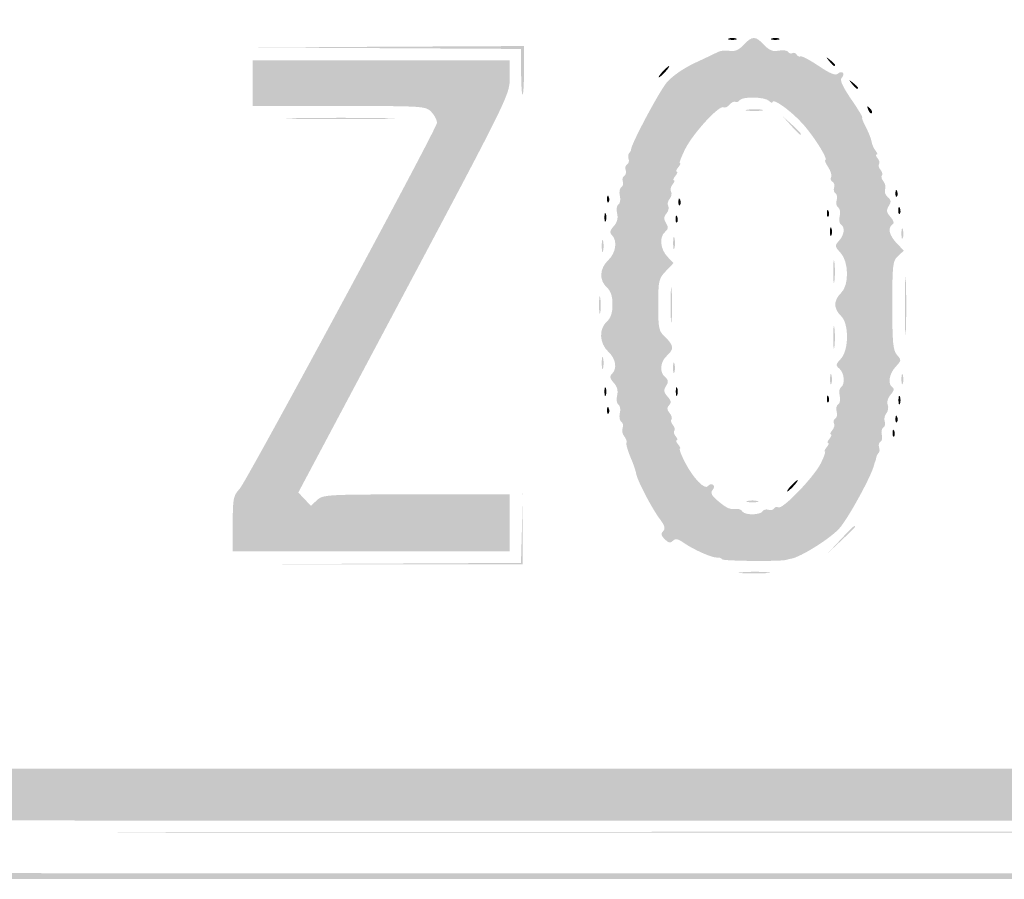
# Model space of a CAD drawing. Header units: inches. Extents: x -21 to 21, y -18 to 18.
# Tile 2 of 8: x -12.6 to 0.7, y -18 to -6.4. Entities that reach past the tile are written whole.
import ezdxf

# ---------------------------------------------------------------- set-up
doc = ezdxf.new("R2010")
doc.units = ezdxf.units.IN
doc.header["$MEASUREMENT"] = 0

msp = doc.modelspace()

# ---------------------------------------------------------------- hatches: boundary and pattern name
h = msp.add_hatch(color=7)
edge = h.paths.add_edge_path()
edge.add_spline(control_points=[(-19.305, -17.939), (-19.579, -17.861), (-19.729, -17.788), (-20.007, -17.593), (-20.322, -17.373), (-20.524, -17.142), (-20.723, -16.776), (-21.026, -16.219), (-21, -17.765), (-21, -0.002), (-21, 16.86), (-21.008, 16.06), (-20.833, 16.552), (-20.686, 16.966), (-20.197, 17.523), (-19.806, 17.724), (-19.731, 17.762), (-19.549, 17.834), (-19.401, 17.884)], knot_values=[0, 0, 0, 0, 1, 1, 1, 2, 2, 2, 3, 3, 3, 4, 4, 4, 5, 5, 5, 6, 6, 6, 6], degree=3, periodic=0)
edge.add_line((-19.401, 17.884), (-19.131, 17.975))
edge.add_line((-19.131, 17.975), (-0.173, 17.987))
edge.add_spline(control_points=[(-0.173, 17.987), (14.359, 17.996), (18.847, 17.988), (19.053, 17.953), (19.585, 17.862), (19.97, 17.669), (20.323, 17.317), (20.655, 16.985), (20.852, 16.6), (20.959, 16.076), (20.988, 15.932), (21, 11.164), (21, -0.001), (21, -14.523), (20.995, -15.9), (20.937, -16.186), (20.788, -16.925), (20.193, -17.618), (19.474, -17.89)], knot_values=[0, 0, 0, 0, 1, 1, 1, 2, 2, 2, 3, 3, 3, 4, 4, 4, 5, 5, 5, 6, 6, 6, 6], degree=3, periodic=0)
edge.add_line((19.474, -17.89), (19.247, -17.975))
edge.add_line((19.247, -17.975), (0.058, -17.981))
edge.add_spline(control_points=[(0.058, -17.981), (-15.33, -17.986), (-19.166, -17.978), (-19.305, -17.939)], knot_values=[0, 0, 0, 0, 1, 1, 1, 1], degree=3, periodic=0)
edge = h.paths.add_edge_path(flags=0)
edge.add_spline(control_points=[(19.474, -17.813), (20.174, -17.548), (20.713, -16.916), (20.86, -16.186), (20.918, -15.9), (20.923, -14.523), (20.923, -0.001), (20.923, 11.164), (20.911, 15.932), (20.882, 16.076), (20.778, 16.584), (20.601, 16.941), (20.296, 17.258), (20.107, 17.453), (19.781, 17.671), (19.557, 17.751), (19.064, 17.926), (20.071, 17.917), (-0.012, 17.917), (-20.336, 17.916), (-19.084, 17.928), (-19.622, 17.726), (-20.078, 17.554), (-20.587, 17.026), (-20.757, 16.55), (-20.931, 16.06), (-20.923, 16.855), (-20.923, -0.004), (-20.923, -14.18), (-20.917, -15.91), (-20.863, -16.175), (-20.7, -16.986), (-20.098, -17.638), (-19.305, -17.862), (-19.166, -17.901), (-15.33, -17.909), (0.058, -17.904)], knot_values=[0, 0, 0, 0, 1, 1, 1, 2, 2, 2, 3, 3, 3, 4, 4, 4, 5, 5, 5, 6, 6, 6, 7, 7, 7, 8, 8, 8, 9, 9, 9, 10, 10, 10, 11, 11, 11, 12, 12, 12, 12], degree=3, periodic=0)
edge.add_line((0.058, -17.904), (19.247, -17.898))
edge.add_line((19.247, -17.898), (19.474, -17.813))
h = msp.add_hatch(color=7)
edge = h.paths.add_edge_path()
edge.add_spline(control_points=[(-19.023, -17.174), (-19.033, -17.157), (-19.062, -17.149), (-19.086, -17.157), (-19.11, -17.165), (-19.172, -17.15), (-19.224, -17.123), (-19.276, -17.096), (-19.332, -17.082), (-19.349, -17.093), (-19.366, -17.103), (-19.489, -17.027), (-19.622, -16.924), (-19.798, -16.787), (-19.895, -16.674), (-19.982, -16.508), (-20.113, -16.254), (-20.163, -16.117), (-20.155, -16.027), (-20.152, -15.995), (-20.194, -15.927), (-20.248, -15.876)], knot_values=[0, 0, 0, 0, 1, 1, 1, 2, 2, 2, 3, 3, 3, 4, 4, 4, 5, 5, 5, 6, 6, 6, 7, 7, 7, 7], degree=3, periodic=0)
edge.add_line((-20.248, -15.876), (-20.345, -15.785))
edge.add_line((-20.345, -15.785), (-20.345, -0.019))
edge.add_line((-20.345, -0.019), (-20.345, 15.746))
edge.add_line((-20.345, 15.746), (-20.246, 15.839))
edge.add_spline(control_points=[(-20.246, 15.839), (-20.188, 15.894), (-20.155, 15.959), (-20.166, 16), (-20.176, 16.037), (-20.167, 16.078), (-20.148, 16.09), (-20.128, 16.102), (-20.116, 16.133), (-20.121, 16.157), (-20.126, 16.182), (-20.108, 16.242), (-20.082, 16.289), (-20.056, 16.337), (-20.043, 16.376), (-20.055, 16.376), (-20.066, 16.376), (-20.016, 16.461), (-19.944, 16.564), (-19.847, 16.701), (-19.823, 16.764), (-19.854, 16.795), (-19.878, 16.818), (-19.885, 16.849), (-19.87, 16.864), (-19.855, 16.879), (-19.824, 16.872), (-19.8, 16.849), (-19.769, 16.818), (-19.707, 16.842), (-19.57, 16.938), (-19.466, 17.011), (-19.382, 17.061), (-19.382, 17.049), (-19.382, 17.038), (-19.343, 17.05), (-19.295, 17.077), (-19.247, 17.103), (-19.197, 17.125), (-19.183, 17.126), (-19.168, 17.127), (-19.144, 17.14), (-19.129, 17.156), (-19.113, 17.171), (-19.064, 17.175), (-19.018, 17.163), (-18.962, 17.149), (-18.907, 17.174), (-18.844, 17.241)], knot_values=[0, 0, 0, 0, 1, 1, 1, 2, 2, 2, 3, 3, 3, 4, 4, 4, 5, 5, 5, 6, 6, 6, 7, 7, 7, 8, 8, 8, 9, 9, 9, 10, 10, 10, 11, 11, 11, 12, 12, 12, 13, 13, 13, 14, 14, 14, 15, 15, 15, 16, 16, 16, 16], degree=3, periodic=0)
edge.add_line((-18.844, 17.241), (-18.752, 17.339))
edge.add_line((-18.752, 17.339), (0.019, 17.339))
edge.add_line((0.019, 17.339), (18.79, 17.339))
edge.add_line((18.79, 17.339), (18.882, 17.242))
edge.add_spline(control_points=[(18.882, 17.242), (18.932, 17.188), (18.998, 17.154), (19.028, 17.166), (19.058, 17.177), (19.107, 17.167), (19.136, 17.143), (19.165, 17.119), (19.189, 17.11), (19.189, 17.124), (19.189, 17.137), (19.232, 17.12), (19.285, 17.085), (19.338, 17.051), (19.382, 17.033), (19.382, 17.046), (19.382, 17.059), (19.466, 17.011), (19.57, 16.938), (19.717, 16.835), (19.769, 16.816), (19.809, 16.851), (19.85, 16.888), (19.851, 16.885), (19.813, 16.834), (19.775, 16.784), (19.778, 16.762), (19.827, 16.721), (19.883, 16.674), (20.127, 16.239), (20.131, 16.177), (20.132, 16.163), (20.146, 16.139), (20.161, 16.123), (20.177, 16.108), (20.18, 16.058), (20.169, 16.013), (20.155, 15.957), (20.179, 15.902), (20.247, 15.839)], knot_values=[0, 0, 0, 0, 1, 1, 1, 2, 2, 2, 3, 3, 3, 4, 4, 4, 5, 5, 5, 6, 6, 6, 7, 7, 7, 8, 8, 8, 9, 9, 9, 10, 10, 10, 11, 11, 11, 12, 12, 12, 13, 13, 13, 13], degree=3, periodic=0)
edge.add_line((20.247, 15.839), (20.345, 15.746))
edge.add_line((20.345, 15.746), (20.345, -0.019))
edge.add_line((20.345, -0.019), (20.345, -15.785))
edge.add_line((20.345, -15.785), (20.248, -15.876))
edge.add_spline(control_points=[(20.248, -15.876), (20.194, -15.927), (20.153, -15.995), (20.157, -16.027), (20.161, -16.06), (20.151, -16.122), (20.134, -16.164), (20.031, -16.428), (19.92, -16.643), (19.83, -16.749), (19.729, -16.868), (19.139, -17.199), (19.099, -17.159), (19.088, -17.148), (19.062, -17.15), (19.041, -17.162), (18.984, -17.198), (-19.001, -17.209), (-19.023, -17.174)], knot_values=[0, 0, 0, 0, 1, 1, 1, 2, 2, 2, 3, 3, 3, 4, 4, 4, 5, 5, 5, 6, 6, 6, 6], degree=3, periodic=0)
edge = h.paths.add_edge_path(flags=0)
edge.add_spline(control_points=[(-18.784, -16.569), (-18.715, -16.492), (-18.666, -16.492), (-0.006, -16.492)], knot_values=[0, 0, 0, 0, 1, 1, 1, 1], degree=3, periodic=0)
edge.add_line((-0.006, -16.492), (18.702, -16.492))
edge.add_line((18.702, -16.492), (18.789, -16.573))
edge.add_spline(control_points=[(18.789, -16.573), (18.844, -16.625), (18.894, -16.642), (18.926, -16.622), (18.954, -16.605), (18.998, -16.587), (19.024, -16.583), (19.152, -16.564), (19.558, -16.174), (19.518, -16.108), (19.507, -16.091), (19.523, -16.056), (19.553, -16.031), (19.583, -16.006), (19.599, -15.962), (19.589, -15.934), (19.578, -15.906), (19.588, -15.872), (19.61, -15.858), (19.667, -15.823), (19.669, 15.821), (19.612, 15.856), (19.591, 15.87), (19.583, 15.896), (19.595, 15.916), (19.672, 16.041), (19.046, 16.666), (18.921, 16.589), (18.902, 16.577), (18.875, 16.585), (18.862, 16.607), (18.828, 16.661), (-18.828, 16.661), (-18.862, 16.607), (-18.875, 16.585), (-18.902, 16.577), (-18.921, 16.589), (-19.046, 16.666), (-19.672, 16.04), (-19.595, 15.915), (-19.583, 15.896), (-19.591, 15.87), (-19.612, 15.856), (-19.673, 15.819), (-19.666, -15.845), (-19.605, -15.906), (-19.58, -15.931), (-19.574, -15.952), (-19.592, -15.952), (-19.61, -15.952), (-19.592, -15.989), (-19.551, -16.033), (-19.511, -16.078), (-19.484, -16.123), (-19.492, -16.133), (-19.542, -16.197), (-19.065, -16.631), (-18.994, -16.587), (-18.977, -16.576), (-18.952, -16.585), (-18.939, -16.607), (-18.903, -16.665), (-18.862, -16.655), (-18.784, -16.569)], knot_values=[0, 0, 0, 0, 1, 1, 1, 2, 2, 2, 3, 3, 3, 4, 4, 4, 5, 5, 5, 6, 6, 6, 7, 7, 7, 8, 8, 8, 9, 9, 9, 10, 10, 10, 11, 11, 11, 12, 12, 12, 13, 13, 13, 14, 14, 14, 15, 15, 15, 16, 16, 16, 17, 17, 17, 18, 18, 18, 19, 19, 19, 20, 20, 20, 21, 21, 21, 21], degree=3, periodic=0)
h = msp.add_hatch(color=7)
edge = h.paths.add_edge_path()
edge.add_spline(control_points=[(-3.147, -13.668), (-3.157, -13.652), (-3.186, -13.641), (-3.211, -13.645), (-3.269, -13.654), (-3.535, -13.537), (-3.664, -13.445), (-3.74, -13.391), (-3.775, -13.385), (-3.809, -13.419), (-3.843, -13.453), (-3.869, -13.448), (-3.919, -13.398), (-3.969, -13.349), (-3.974, -13.322), (-3.94, -13.288), (-3.907, -13.255), (-3.918, -13.215), (-3.986, -13.124), (-4.09, -12.986), (-4.287, -12.609), (-4.303, -12.519), (-4.309, -12.484), (-4.334, -12.406), (-4.359, -12.345), (-4.385, -12.284), (-4.409, -12.221), (-4.414, -12.205), (-4.418, -12.189), (-4.426, -12.163), (-4.431, -12.147), (-4.436, -12.131), (-4.438, -12.104), (-4.434, -12.085), (-4.431, -12.067), (-4.447, -12.03), (-4.469, -12.004), (-4.491, -11.977), (-4.499, -11.928), (-4.487, -11.896), (-4.475, -11.864), (-4.483, -11.826), (-4.506, -11.812), (-4.528, -11.798), (-4.537, -11.746), (-4.525, -11.696), (-4.512, -11.647), (-4.521, -11.595), (-4.544, -11.581), (-4.567, -11.566), (-4.575, -11.513), (-4.562, -11.459), (-4.546, -11.395), (-4.56, -11.339), (-4.607, -11.287), (-4.66, -11.229), (-4.665, -11.2), (-4.631, -11.166), (-4.557, -11.092), (-4.579, -10.963), (-4.682, -10.866), (-4.802, -10.753), (-4.811, -10.561), (-4.701, -10.461), (-4.647, -10.413), (-4.624, -10.343), (-4.624, -10.23), (-4.624, -10.118), (-4.647, -10.048), (-4.701, -9.999), (-4.807, -9.903), (-4.799, -9.743), (-4.682, -9.633), (-4.579, -9.537), (-4.554, -9.371), (-4.631, -9.295), (-4.665, -9.26), (-4.66, -9.232), (-4.607, -9.173), (-4.56, -9.122), (-4.546, -9.065), (-4.562, -9.001), (-4.575, -8.948), (-4.567, -8.894), (-4.544, -8.88), (-4.521, -8.866), (-4.512, -8.814), (-4.525, -8.764), (-4.537, -8.715), (-4.528, -8.663), (-4.506, -8.649), (-4.483, -8.635), (-4.474, -8.6), (-4.485, -8.571), (-4.496, -8.542), (-4.487, -8.507), (-4.465, -8.494), (-4.444, -8.48), (-4.435, -8.446), (-4.446, -8.417), (-4.457, -8.388), (-4.449, -8.353), (-4.427, -8.34), (-4.405, -8.326), (-4.396, -8.293), (-4.407, -8.265), (-4.417, -8.237), (-4.414, -8.203), (-4.4, -8.189), (-4.385, -8.174), (-4.373, -8.151), (-4.373, -8.137), (-4.371, -8.064), (-3.996, -7.359), (-3.893, -7.236), (-3.821, -7.151), (-3.67, -7.045), (-3.515, -6.972), (-3.372, -6.906), (-3.229, -6.837), (-3.195, -6.82), (-3.162, -6.804), (-3.093, -6.798), (-3.041, -6.808), (-2.975, -6.82), (-2.92, -6.797), (-2.854, -6.727), (-2.737, -6.603), (-2.696, -6.603), (-2.579, -6.727), (-2.508, -6.802), (-2.46, -6.821), (-2.381, -6.805), (-2.323, -6.794), (-2.266, -6.801), (-2.253, -6.822), (-2.24, -6.843), (-2.215, -6.851), (-2.196, -6.839), (-2.178, -6.828), (-2.152, -6.837), (-2.139, -6.859), (-2.125, -6.881), (-2.102, -6.891), (-2.087, -6.882), (-2.072, -6.873), (-1.962, -6.931), (-1.842, -7.011), (-1.688, -7.115), (-1.612, -7.146), (-1.584, -7.117), (-1.561, -7.094), (-1.53, -7.088), (-1.516, -7.103), (-1.501, -7.118), (-1.507, -7.148), (-1.53, -7.171), (-1.56, -7.201), (-1.523, -7.283), (-1.403, -7.46), (-1.31, -7.595), (-1.243, -7.706), (-1.254, -7.706), (-1.265, -7.706), (-1.244, -7.763), (-1.207, -7.832), (-1.171, -7.901), (-1.135, -7.99), (-1.128, -8.031), (-1.122, -8.072), (-1.097, -8.128), (-1.073, -8.156), (-1.05, -8.184), (-1.044, -8.207), (-1.06, -8.207), (-1.075, -8.207), (-1.069, -8.231), (-1.045, -8.259), (-1.022, -8.287), (-1.013, -8.322), (-1.027, -8.335), (-1.04, -8.349), (-1.032, -8.383), (-1.008, -8.412), (-0.984, -8.441), (-0.975, -8.476), (-0.988, -8.489), (-1.002, -8.503), (-0.993, -8.538), (-0.968, -8.568), (-0.944, -8.597), (-0.933, -8.647), (-0.945, -8.678), (-0.957, -8.709), (-0.941, -8.756), (-0.909, -8.782), (-0.863, -8.82), (-0.86, -8.845), (-0.896, -8.902), (-0.932, -8.96), (-0.927, -8.989), (-0.872, -9.049), (-0.828, -9.098), (-0.818, -9.133), (-0.845, -9.15), (-0.914, -9.192), (-0.891, -9.296), (-0.789, -9.403)], knot_values=[0, 0, 0, 0, 1, 1, 1, 2, 2, 2, 3, 3, 3, 4, 4, 4, 5, 5, 5, 6, 6, 6, 7, 7, 7, 8, 8, 8, 9, 9, 9, 10, 10, 10, 11, 11, 11, 12, 12, 12, 13, 13, 13, 14, 14, 14, 15, 15, 15, 16, 16, 16, 17, 17, 17, 18, 18, 18, 19, 19, 19, 20, 20, 20, 21, 21, 21, 22, 22, 22, 23, 23, 23, 24, 24, 24, 25, 25, 25, 26, 26, 26, 27, 27, 27, 28, 28, 28, 29, 29, 29, 30, 30, 30, 31, 31, 31, 32, 32, 32, 33, 33, 33, 34, 34, 34, 35, 35, 35, 36, 36, 36, 37, 37, 37, 38, 38, 38, 39, 39, 39, 40, 40, 40, 41, 41, 41, 42, 42, 42, 43, 43, 43, 44, 44, 44, 45, 45, 45, 46, 46, 46, 47, 47, 47, 48, 48, 48, 49, 49, 49, 50, 50, 50, 51, 51, 51, 52, 52, 52, 53, 53, 53, 54, 54, 54, 55, 55, 55, 56, 56, 56, 57, 57, 57, 58, 58, 58, 59, 59, 59, 60, 60, 60, 61, 61, 61, 62, 62, 62, 63, 63, 63, 64, 64, 64, 65, 65, 65, 66, 66, 66, 67, 67, 67, 68, 68, 68, 69, 69, 69, 69], degree=3, periodic=0)
edge.add_line((-0.789, -9.403), (-0.692, -9.504))
edge.add_line((-0.692, -9.504), (-0.77, -9.575))
edge.add_spline(control_points=[(-0.77, -9.575), (-0.842, -9.639), (-0.848, -9.692), (-0.848, -10.243), (-0.848, -10.746), (-0.838, -10.852), (-0.784, -10.912), (-0.723, -10.978), (-0.725, -10.988), (-0.803, -11.071), (-0.892, -11.166), (-0.913, -11.307), (-0.845, -11.349), (-0.818, -11.366), (-0.826, -11.399), (-0.869, -11.446), (-0.906, -11.487), (-0.924, -11.546), (-0.91, -11.582), (-0.896, -11.618), (-0.904, -11.67), (-0.928, -11.699), (-0.952, -11.728), (-0.962, -11.777), (-0.95, -11.808), (-0.938, -11.84), (-0.946, -11.877), (-0.968, -11.89), (-0.99, -11.904), (-1, -11.948), (-0.99, -11.988), (-0.979, -12.028), (-0.987, -12.071), (-1.008, -12.084), (-1.029, -12.096), (-1.037, -12.129), (-1.026, -12.157), (-1.016, -12.185), (-1.019, -12.219), (-1.033, -12.233), (-1.048, -12.248), (-1.062, -12.276), (-1.064, -12.295), (-1.067, -12.314), (-1.074, -12.339), (-1.079, -12.35), (-1.084, -12.36), (-1.091, -12.382), (-1.095, -12.398), (-1.125, -12.537), (-1.446, -13.123), (-1.563, -13.252), (-1.688, -13.391), (-2.088, -13.641), (-2.216, -13.661), (-2.237, -13.664), (-2.263, -13.671), (-2.273, -13.675), (-2.333, -13.7), (-3.132, -13.693), (-3.147, -13.668)], knot_values=[0, 0, 0, 0, 1, 1, 1, 2, 2, 2, 3, 3, 3, 4, 4, 4, 5, 5, 5, 6, 6, 6, 7, 7, 7, 8, 8, 8, 9, 9, 9, 10, 10, 10, 11, 11, 11, 12, 12, 12, 13, 13, 13, 14, 14, 14, 15, 15, 15, 16, 16, 16, 17, 17, 17, 18, 18, 18, 19, 19, 19, 20, 20, 20, 20], degree=3, periodic=0)
edge = h.paths.add_edge_path(flags=0)
edge.add_spline(control_points=[(-2.599, -13.021), (-2.585, -12.999), (-2.55, -12.989), (-2.521, -13), (-2.492, -13.011), (-2.458, -13.004), (-2.445, -12.983), (-2.433, -12.962), (-2.406, -12.956), (-2.386, -12.968), (-2.332, -13.001), (-1.911, -12.565), (-1.815, -12.377), (-1.77, -12.288), (-1.744, -12.215), (-1.757, -12.215), (-1.771, -12.215), (-1.76, -12.189), (-1.734, -12.157), (-1.708, -12.125), (-1.699, -12.099), (-1.715, -12.099), (-1.73, -12.099), (-1.722, -12.073), (-1.695, -12.041), (-1.669, -12.009), (-1.66, -11.983), (-1.676, -11.983), (-1.692, -11.983), (-1.684, -11.958), (-1.658, -11.927), (-1.633, -11.897), (-1.622, -11.854), (-1.635, -11.834), (-1.648, -11.813), (-1.64, -11.785), (-1.617, -11.771), (-1.595, -11.757), (-1.587, -11.714), (-1.599, -11.675), (-1.611, -11.636), (-1.602, -11.593), (-1.578, -11.578), (-1.554, -11.563), (-1.545, -11.511), (-1.558, -11.461), (-1.57, -11.412), (-1.563, -11.361), (-1.541, -11.348), (-1.482, -11.311), (-1.495, -11.151), (-1.562, -11.096), (-1.614, -11.053), (-1.612, -11.038), (-1.543, -10.964), (-1.432, -10.846), (-1.431, -10.484), (-1.541, -10.384), (-1.584, -10.346), (-1.618, -10.277), (-1.618, -10.23), (-1.618, -10.184), (-1.584, -10.115), (-1.541, -10.076), (-1.429, -9.975), (-1.433, -9.652), (-1.548, -9.53), (-1.626, -9.447), (-1.627, -9.437), (-1.567, -9.37), (-1.495, -9.291), (-1.483, -9.187), (-1.541, -9.151), (-1.563, -9.138), (-1.57, -9.087), (-1.558, -9.038), (-1.545, -8.988), (-1.554, -8.936), (-1.578, -8.921), (-1.602, -8.906), (-1.611, -8.863), (-1.599, -8.824), (-1.587, -8.785), (-1.594, -8.743), (-1.615, -8.73), (-1.636, -8.716), (-1.644, -8.682), (-1.633, -8.653), (-1.622, -8.624), (-1.632, -8.589), (-1.655, -8.575), (-1.678, -8.56), (-1.686, -8.532), (-1.673, -8.511), (-1.661, -8.491), (-1.678, -8.431), (-1.712, -8.379), (-1.746, -8.327), (-1.765, -8.284), (-1.753, -8.284), (-1.701, -8.284), (-1.913, -7.946), (-2.073, -7.775), (-2.241, -7.596), (-2.466, -7.439), (-2.466, -7.501), (-2.466, -7.517), (-2.487, -7.508), (-2.512, -7.483), (-2.569, -7.427), (-2.876, -7.421), (-2.91, -7.476), (-2.923, -7.497), (-2.948, -7.506), (-2.965, -7.496), (-2.983, -7.485), (-3.018, -7.502), (-3.044, -7.533), (-3.07, -7.564), (-3.107, -7.581), (-3.125, -7.569), (-3.181, -7.534), (-3.531, -7.914), (-3.639, -8.125), (-3.694, -8.234), (-3.728, -8.323), (-3.714, -8.323), (-3.701, -8.323), (-3.711, -8.349), (-3.738, -8.381), (-3.764, -8.413), (-3.773, -8.439), (-3.757, -8.439), (-3.741, -8.439), (-3.75, -8.465), (-3.776, -8.496), (-3.803, -8.528), (-3.811, -8.554), (-3.795, -8.554), (-3.78, -8.554), (-3.788, -8.579), (-3.813, -8.61), (-3.839, -8.641), (-3.848, -8.685), (-3.834, -8.708), (-3.82, -8.731), (-3.828, -8.775), (-3.853, -8.805), (-3.878, -8.835), (-3.887, -8.878), (-3.872, -8.901), (-3.858, -8.924), (-3.869, -8.969), (-3.896, -9.002), (-3.933, -9.047), (-3.934, -9.078), (-3.901, -9.132), (-3.866, -9.187), (-3.869, -9.213), (-3.913, -9.249), (-3.995, -9.317), (-3.981, -9.48), (-3.885, -9.583)], knot_values=[0, 0, 0, 0, 1, 1, 1, 2, 2, 2, 3, 3, 3, 4, 4, 4, 5, 5, 5, 6, 6, 6, 7, 7, 7, 8, 8, 8, 9, 9, 9, 10, 10, 10, 11, 11, 11, 12, 12, 12, 13, 13, 13, 14, 14, 14, 15, 15, 15, 16, 16, 16, 17, 17, 17, 18, 18, 18, 19, 19, 19, 20, 20, 20, 21, 21, 21, 22, 22, 22, 23, 23, 23, 24, 24, 24, 25, 25, 25, 26, 26, 26, 27, 27, 27, 28, 28, 28, 29, 29, 29, 30, 30, 30, 31, 31, 31, 32, 32, 32, 33, 33, 33, 34, 34, 34, 35, 35, 35, 36, 36, 36, 37, 37, 37, 38, 38, 38, 39, 39, 39, 40, 40, 40, 41, 41, 41, 42, 42, 42, 43, 43, 43, 44, 44, 44, 45, 45, 45, 46, 46, 46, 47, 47, 47, 48, 48, 48, 49, 49, 49, 50, 50, 50, 51, 51, 51, 52, 52, 52, 53, 53, 53, 54, 54, 54, 54], degree=3, periodic=0)
edge.add_line((-3.885, -9.583), (-3.801, -9.672))
edge.add_line((-3.801, -9.672), (-3.904, -9.78))
edge.add_spline(control_points=[(-3.904, -9.78), (-4, -9.881), (-4.007, -9.911), (-4.007, -10.235), (-4.007, -10.556), (-4, -10.59), (-3.911, -10.673), (-3.795, -10.783), (-3.791, -10.832), (-3.892, -10.924), (-3.982, -11.006), (-3.992, -11.145), (-3.913, -11.211), (-3.869, -11.248), (-3.866, -11.273), (-3.901, -11.33), (-3.937, -11.387), (-3.933, -11.416), (-3.881, -11.473), (-3.832, -11.527), (-3.827, -11.556), (-3.86, -11.589), (-3.893, -11.622), (-3.891, -11.648), (-3.854, -11.694), (-3.826, -11.727), (-3.815, -11.765), (-3.828, -11.779), (-3.842, -11.792), (-3.833, -11.827), (-3.809, -11.856), (-3.785, -11.885), (-3.776, -11.919), (-3.79, -11.933), (-3.803, -11.946), (-3.795, -11.98), (-3.771, -12.009), (-3.747, -12.037), (-3.741, -12.061), (-3.757, -12.061), (-3.773, -12.061), (-3.764, -12.087), (-3.738, -12.118), (-3.711, -12.15), (-3.701, -12.176), (-3.714, -12.176), (-3.728, -12.176), (-3.697, -12.259), (-3.646, -12.359), (-3.536, -12.574), (-3.373, -12.742), (-3.334, -12.679), (-3.32, -12.656), (-3.291, -12.648), (-3.271, -12.661), (-3.247, -12.676), (-3.248, -12.702), (-3.274, -12.734), (-3.306, -12.772), (-3.287, -12.809), (-3.196, -12.885), (-3.08, -12.982), (-3.036, -13.001), (-2.941, -12.989), (-2.916, -12.986), (-2.885, -13.001), (-2.871, -13.023), (-2.839, -13.075), (-2.632, -13.074), (-2.599, -13.021)], knot_values=[0, 0, 0, 0, 1, 1, 1, 2, 2, 2, 3, 3, 3, 4, 4, 4, 5, 5, 5, 6, 6, 6, 7, 7, 7, 8, 8, 8, 9, 9, 9, 10, 10, 10, 11, 11, 11, 12, 12, 12, 13, 13, 13, 14, 14, 14, 15, 15, 15, 16, 16, 16, 17, 17, 17, 18, 18, 18, 19, 19, 19, 20, 20, 20, 21, 21, 21, 22, 22, 22, 23, 23, 23, 23], degree=3, periodic=0)
h = msp.add_hatch(color=7)
edge = h.paths.add_edge_path()
edge.add_spline(control_points=[(-3.054, -6.641), (-3.027, -6.63), (-2.984, -6.63), (-2.957, -6.641), (-2.931, -6.651), (-2.953, -6.66), (-3.006, -6.66), (-3.058, -6.66), (-3.08, -6.651), (-3.054, -6.641)], knot_values=[0, 0, 0, 0, 1, 1, 1, 2, 2, 2, 3, 3, 3, 3], degree=3, periodic=0)
h = msp.add_hatch(color=7)
edge = h.paths.add_edge_path()
edge.add_spline(control_points=[(-2.476, -6.641), (-2.449, -6.63), (-2.406, -6.63), (-2.379, -6.641), (-2.353, -6.651), (-2.375, -6.66), (-2.428, -6.66), (-2.481, -6.66), (-2.502, -6.651), (-2.476, -6.641)], knot_values=[0, 0, 0, 0, 1, 1, 1, 2, 2, 2, 3, 3, 3, 3], degree=3, periodic=0)
h = msp.add_hatch(color=7)
edge = h.paths.add_edge_path()
edge.add_line((-5.857, -7.09), (-5.857, -6.782))
edge.add_line((-5.857, -6.782), (-7.678, -6.772))
edge.add_line((-7.678, -6.772), (-9.498, -6.762))
edge.add_line((-9.498, -6.762), (-7.658, -6.752))
edge.add_line((-7.658, -6.752), (-5.818, -6.743))
edge.add_line((-5.818, -6.743), (-5.818, -7.071))
edge.add_spline(control_points=[(-5.818, -7.071), (-5.818, -7.251), (-5.827, -7.398), (-5.838, -7.398), (-5.848, -7.398), (-5.857, -7.26), (-5.857, -7.09)], knot_values=[0, 0, 0, 0, 1, 1, 1, 2, 2, 2, 2], degree=3, periodic=0)
h = msp.add_hatch(color=7)
edge = h.paths.add_edge_path()
edge.add_spline(control_points=[(-1.7, -6.945), (-1.748, -6.884), (-1.747, -6.883), (-1.686, -6.931), (-1.622, -6.981), (-1.601, -7.013), (-1.633, -7.013), (-1.641, -7.013), (-1.671, -6.982), (-1.7, -6.945)], knot_values=[0, 0, 0, 0, 1, 1, 1, 2, 2, 2, 3, 3, 3, 3], degree=3, periodic=0)
h = msp.add_hatch(color=7)
edge = h.paths.add_edge_path()
edge.add_spline(control_points=[(-9.749, -13.19), (-9.749, -12.849), (-9.741, -12.808), (-9.656, -12.718), (-9.564, -12.619), (-7.014, -7.892), (-6.994, -7.783), (-6.988, -7.752), (-7.019, -7.687), (-7.063, -7.639), (-7.141, -7.553), (-7.148, -7.552), (-8.31, -7.552)], knot_values=[0, 0, 0, 0, 1, 1, 1, 2, 2, 2, 3, 3, 3, 4, 4, 4, 4], degree=3, periodic=0)
edge.add_line((-8.31, -7.552), (-9.479, -7.552))
edge.add_line((-9.479, -7.552), (-9.479, -7.244))
edge.add_line((-9.479, -7.244), (-9.479, -6.936))
edge.add_line((-9.479, -6.936), (-7.745, -6.936))
edge.add_line((-7.745, -6.936), (-6.011, -6.936))
edge.add_line((-6.011, -6.936), (-6.011, -7.167))
edge.add_spline(control_points=[(-6.011, -7.167), (-6.011, -7.398), (-6.017, -7.411), (-7.437, -10.083)], knot_values=[0, 0, 0, 0, 1, 1, 1, 1], degree=3, periodic=0)
edge.add_line((-7.437, -10.083), (-8.864, -12.767))
edge.add_line((-8.864, -12.767), (-8.779, -12.857))
edge.add_line((-8.779, -12.857), (-8.694, -12.947))
edge.add_line((-8.694, -12.947), (-8.612, -12.87))
edge.add_spline(control_points=[(-8.612, -12.87), (-8.533, -12.796), (-8.478, -12.793), (-7.27, -12.793)], knot_values=[0, 0, 0, 0, 1, 1, 1, 1], degree=3, periodic=0)
edge.add_line((-7.27, -12.793), (-6.011, -12.793))
edge.add_line((-6.011, -12.793), (-6.011, -13.178))
edge.add_line((-6.011, -13.178), (-6.011, -13.563))
edge.add_line((-6.011, -13.563), (-7.88, -13.563))
edge.add_line((-7.88, -13.563), (-9.749, -13.563))
edge.add_line((-9.749, -13.563), (-9.749, -13.19))
h = msp.add_hatch(color=7)
edge = h.paths.add_edge_path()
edge.add_spline(control_points=[(-3.95, -7.09), (-3.911, -7.048), (-3.871, -7.013), (-3.861, -7.013), (-3.85, -7.013), (-3.873, -7.048), (-3.911, -7.09), (-3.949, -7.132), (-3.989, -7.167), (-4, -7.167), (-4.011, -7.167), (-3.988, -7.132), (-3.95, -7.09)], knot_values=[0, 0, 0, 0, 1, 1, 1, 2, 2, 2, 3, 3, 3, 4, 4, 4, 4], degree=3, periodic=0)
h = msp.add_hatch(color=7)
edge = h.paths.add_edge_path()
edge.add_spline(control_points=[(-1.392, -7.254), (-1.44, -7.193), (-1.439, -7.191), (-1.378, -7.239), (-1.34, -7.268), (-1.31, -7.299), (-1.31, -7.307), (-1.31, -7.338), (-1.342, -7.318), (-1.392, -7.254)], knot_values=[0, 0, 0, 0, 1, 1, 1, 2, 2, 2, 3, 3, 3, 3], degree=3, periodic=0)
h = msp.add_hatch(color=7)
edge = h.paths.add_edge_path()
edge.add_spline(control_points=[(-1.173, -7.602), (-1.194, -7.547), (-1.189, -7.543), (-1.151, -7.581), (-1.125, -7.607), (-1.113, -7.638), (-1.125, -7.65), (-1.137, -7.662), (-1.158, -7.64), (-1.173, -7.602)], knot_values=[0, 0, 0, 0, 1, 1, 1, 2, 2, 2, 3, 3, 3, 3], degree=3, periodic=0)
h = msp.add_hatch(color=7)
edge = h.paths.add_edge_path()
edge.add_spline(control_points=[(-2.803, -7.602), (-2.744, -7.593), (-2.657, -7.593), (-2.61, -7.602), (-2.563, -7.611), (-2.611, -7.619), (-2.717, -7.618), (-2.822, -7.618), (-2.861, -7.611), (-2.803, -7.602)], knot_values=[0, 0, 0, 0, 1, 1, 1, 2, 2, 2, 3, 3, 3, 3], degree=3, periodic=0)
h = msp.add_hatch(color=7)
edge = h.paths.add_edge_path()
edge.add_line((-2.218, -7.812), (-2.331, -7.687))
edge.add_line((-2.331, -7.687), (-2.206, -7.8))
edge.add_spline(control_points=[(-2.206, -7.8), (-2.089, -7.906), (-2.063, -7.938), (-2.093, -7.938), (-2.099, -7.938), (-2.156, -7.881), (-2.218, -7.812)], knot_values=[0, 0, 0, 0, 1, 1, 1, 2, 2, 2, 2], degree=3, periodic=0)
h = msp.add_hatch(color=7)
edge = h.paths.add_edge_path()
edge.add_spline(control_points=[(-8.889, -7.716), (-8.554, -7.71), (-8.016, -7.71), (-7.694, -7.716), (-7.373, -7.723), (-7.647, -7.728), (-8.304, -7.728), (-8.961, -7.728), (-9.224, -7.723), (-8.889, -7.716)], knot_values=[0, 0, 0, 0, 1, 1, 1, 2, 2, 2, 3, 3, 3, 3], degree=3, periodic=0)
h = msp.add_hatch(color=7)
edge = h.paths.add_edge_path()
edge.add_spline(control_points=[(-4.698, -8.801), (-4.696, -8.756), (-4.687, -8.747), (-4.675, -8.778), (-4.663, -8.806), (-4.665, -8.839), (-4.678, -8.852), (-4.69, -8.865), (-4.7, -8.842), (-4.698, -8.801)], knot_values=[0, 0, 0, 0, 1, 1, 1, 2, 2, 2, 3, 3, 3, 3], degree=3, periodic=0)
h = msp.add_hatch(color=7)
edge = h.paths.add_edge_path()
edge.add_spline(control_points=[(-0.806, -8.724), (-0.804, -8.679), (-0.795, -8.67), (-0.783, -8.701), (-0.772, -8.729), (-0.773, -8.762), (-0.786, -8.775), (-0.799, -8.788), (-0.808, -8.765), (-0.806, -8.724)], knot_values=[0, 0, 0, 0, 1, 1, 1, 2, 2, 2, 3, 3, 3, 3], degree=3, periodic=0)
h = msp.add_hatch(color=7)
edge = h.paths.add_edge_path()
edge.add_spline(control_points=[(-3.735, -8.84), (-3.733, -8.795), (-3.724, -8.786), (-3.711, -8.817), (-3.7, -8.844), (-3.702, -8.878), (-3.714, -8.89), (-3.727, -8.903), (-3.736, -8.881), (-3.735, -8.84)], knot_values=[0, 0, 0, 0, 1, 1, 1, 2, 2, 2, 3, 3, 3, 3], degree=3, periodic=0)
h = msp.add_hatch(color=7)
edge = h.paths.add_edge_path()
edge.add_spline(control_points=[(-0.768, -8.956), (-0.766, -8.911), (-0.757, -8.901), (-0.744, -8.932), (-0.733, -8.96), (-0.735, -8.993), (-0.747, -9.006), (-0.76, -9.019), (-0.769, -8.996), (-0.768, -8.956)], knot_values=[0, 0, 0, 0, 1, 1, 1, 2, 2, 2, 3, 3, 3, 3], degree=3, periodic=0)
h = msp.add_hatch(color=7)
edge = h.paths.add_edge_path()
edge.add_spline(control_points=[(-4.733, -9.055), (-4.733, -9.002), (-4.725, -8.98), (-4.714, -9.007), (-4.703, -9.033), (-4.703, -9.077), (-4.714, -9.103), (-4.725, -9.13), (-4.733, -9.108), (-4.733, -9.055)], knot_values=[0, 0, 0, 0, 1, 1, 1, 2, 2, 2, 3, 3, 3, 3], degree=3, periodic=0)
h = msp.add_hatch(color=7)
edge = h.paths.add_edge_path()
edge.add_spline(control_points=[(-3.773, -9.071), (-3.771, -9.026), (-3.762, -9.017), (-3.75, -9.048), (-3.739, -9.076), (-3.74, -9.109), (-3.753, -9.122), (-3.766, -9.134), (-3.775, -9.112), (-3.773, -9.071)], knot_values=[0, 0, 0, 0, 1, 1, 1, 2, 2, 2, 3, 3, 3, 3], degree=3, periodic=0)
h = msp.add_hatch(color=7)
edge = h.paths.add_edge_path()
edge.add_spline(control_points=[(-1.731, -8.994), (-1.729, -8.949), (-1.72, -8.94), (-1.708, -8.971), (-1.696, -8.999), (-1.698, -9.032), (-1.711, -9.045), (-1.723, -9.057), (-1.733, -9.035), (-1.731, -8.994)], knot_values=[0, 0, 0, 0, 1, 1, 1, 2, 2, 2, 3, 3, 3, 3], degree=3, periodic=0)
h = msp.add_hatch(color=7)
edge = h.paths.add_edge_path()
edge.add_spline(control_points=[(-3.806, -9.402), (-3.806, -9.328), (-3.798, -9.297), (-3.788, -9.334), (-3.778, -9.371), (-3.778, -9.432), (-3.788, -9.469), (-3.798, -9.506), (-3.806, -9.476), (-3.806, -9.402)], knot_values=[0, 0, 0, 0, 1, 1, 1, 2, 2, 2, 3, 3, 3, 3], degree=3, periodic=0)
h = msp.add_hatch(color=7)
edge = h.paths.add_edge_path()
edge.add_spline(control_points=[(-1.689, -9.248), (-1.689, -9.195), (-1.681, -9.173), (-1.67, -9.2), (-1.659, -9.226), (-1.659, -9.269), (-1.67, -9.296), (-1.681, -9.322), (-1.689, -9.301), (-1.689, -9.248)], knot_values=[0, 0, 0, 0, 1, 1, 1, 2, 2, 2, 3, 3, 3, 3], degree=3, periodic=0)
h = msp.add_hatch(color=7)
edge = h.paths.add_edge_path()
edge.add_spline(control_points=[(-0.725, -9.267), (-0.724, -9.203), (-0.715, -9.182), (-0.705, -9.22), (-0.696, -9.257), (-0.696, -9.309), (-0.707, -9.335), (-0.717, -9.361), (-0.725, -9.331), (-0.725, -9.267)], knot_values=[0, 0, 0, 0, 1, 1, 1, 2, 2, 2, 3, 3, 3, 3], degree=3, periodic=0)
h = msp.add_hatch(color=7)
edge = h.paths.add_edge_path()
edge.add_spline(control_points=[(-4.769, -9.44), (-4.769, -9.366), (-4.761, -9.336), (-4.751, -9.373), (-4.742, -9.41), (-4.742, -9.471), (-4.751, -9.508), (-4.761, -9.545), (-4.769, -9.515), (-4.769, -9.44)], knot_values=[0, 0, 0, 0, 1, 1, 1, 2, 2, 2, 3, 3, 3, 3], degree=3, periodic=0)
h = msp.add_hatch(color=7)
edge = h.paths.add_edge_path()
edge.add_spline(control_points=[(-1.645, -9.787), (-1.645, -9.649), (-1.638, -9.593), (-1.629, -9.662), (-1.62, -9.731), (-1.62, -9.844), (-1.629, -9.912), (-1.638, -9.981), (-1.645, -9.925), (-1.645, -9.787)], knot_values=[0, 0, 0, 0, 1, 1, 1, 2, 2, 2, 3, 3, 3, 3], degree=3, periodic=0)
h = msp.add_hatch(color=7)
edge = h.paths.add_edge_path()
edge.add_spline(control_points=[(-0.678, -10.25), (-0.678, -9.9), (-0.672, -9.757), (-0.665, -9.932), (-0.658, -10.106), (-0.658, -10.393), (-0.665, -10.567), (-0.672, -10.742), (-0.678, -10.599), (-0.678, -10.25)], knot_values=[0, 0, 0, 0, 1, 1, 1, 2, 2, 2, 3, 3, 3, 3], degree=3, periodic=0)
h = msp.add_hatch(color=7)
edge = h.paths.add_edge_path()
edge.add_spline(control_points=[(-3.839, -10.23), (-3.839, -10.018), (-3.833, -9.937), (-3.825, -10.049), (-3.817, -10.161), (-3.817, -10.334), (-3.825, -10.434), (-3.833, -10.534), (-3.839, -10.442), (-3.839, -10.23)], knot_values=[0, 0, 0, 0, 1, 1, 1, 2, 2, 2, 3, 3, 3, 3], degree=3, periodic=0)
h = msp.add_hatch(color=7)
edge = h.paths.add_edge_path()
edge.add_spline(control_points=[(-4.805, -10.23), (-4.805, -10.124), (-4.798, -10.086), (-4.789, -10.144), (-4.78, -10.203), (-4.78, -10.289), (-4.789, -10.337), (-4.799, -10.384), (-4.806, -10.336), (-4.805, -10.23)], knot_values=[0, 0, 0, 0, 1, 1, 1, 2, 2, 2, 3, 3, 3, 3], degree=3, periodic=0)
h = msp.add_hatch(color=7)
edge = h.paths.add_edge_path()
edge.add_spline(control_points=[(-1.645, -10.673), (-1.645, -10.536), (-1.638, -10.479), (-1.629, -10.548), (-1.62, -10.617), (-1.62, -10.73), (-1.629, -10.799), (-1.638, -10.867), (-1.645, -10.811), (-1.645, -10.673)], knot_values=[0, 0, 0, 0, 1, 1, 1, 2, 2, 2, 3, 3, 3, 3], degree=3, periodic=0)
h = msp.add_hatch(color=7)
edge = h.paths.add_edge_path()
edge.add_spline(control_points=[(-4.769, -11.02), (-4.769, -10.946), (-4.761, -10.916), (-4.751, -10.953), (-4.742, -10.99), (-4.742, -11.051), (-4.751, -11.088), (-4.761, -11.125), (-4.769, -11.094), (-4.769, -11.02)], knot_values=[0, 0, 0, 0, 1, 1, 1, 2, 2, 2, 3, 3, 3, 3], degree=3, periodic=0)
h = msp.add_hatch(color=7)
edge = h.paths.add_edge_path()
edge.add_spline(control_points=[(-3.807, -11.078), (-3.806, -11.014), (-3.798, -10.993), (-3.788, -11.031), (-3.778, -11.068), (-3.779, -11.12), (-3.789, -11.146), (-3.8, -11.172), (-3.808, -11.142), (-3.807, -11.078)], knot_values=[0, 0, 0, 0, 1, 1, 1, 2, 2, 2, 3, 3, 3, 3], degree=3, periodic=0)
h = msp.add_hatch(color=7)
edge = h.paths.add_edge_path()
edge.add_spline(control_points=[(-1.688, -11.232), (-1.687, -11.169), (-1.678, -11.147), (-1.669, -11.185), (-1.659, -11.222), (-1.66, -11.274), (-1.67, -11.3), (-1.681, -11.326), (-1.689, -11.296), (-1.688, -11.232)], knot_values=[0, 0, 0, 0, 1, 1, 1, 2, 2, 2, 3, 3, 3, 3], degree=3, periodic=0)
h = msp.add_hatch(color=7)
edge = h.paths.add_edge_path()
edge.add_spline(control_points=[(-0.725, -11.232), (-0.724, -11.169), (-0.715, -11.147), (-0.705, -11.185), (-0.696, -11.222), (-0.696, -11.274), (-0.707, -11.3), (-0.717, -11.326), (-0.725, -11.296), (-0.725, -11.232)], knot_values=[0, 0, 0, 0, 1, 1, 1, 2, 2, 2, 3, 3, 3, 3], degree=3, periodic=0)
h = msp.add_hatch(color=7)
edge = h.paths.add_edge_path()
edge.add_spline(control_points=[(-4.733, -11.406), (-4.733, -11.353), (-4.725, -11.331), (-4.714, -11.357), (-4.703, -11.384), (-4.703, -11.427), (-4.714, -11.454), (-4.725, -11.48), (-4.733, -11.458), (-4.733, -11.406)], knot_values=[0, 0, 0, 0, 1, 1, 1, 2, 2, 2, 3, 3, 3, 3], degree=3, periodic=0)
h = msp.add_hatch(color=7)
edge = h.paths.add_edge_path()
edge.add_spline(control_points=[(-3.77, -11.406), (-3.77, -11.353), (-3.761, -11.331), (-3.751, -11.357), (-3.74, -11.384), (-3.74, -11.427), (-3.751, -11.454), (-3.761, -11.48), (-3.77, -11.458), (-3.77, -11.406)], knot_values=[0, 0, 0, 0, 1, 1, 1, 2, 2, 2, 3, 3, 3, 3], degree=3, periodic=0)
h = msp.add_hatch(color=7)
edge = h.paths.add_edge_path()
edge.add_spline(control_points=[(-1.731, -11.499), (-1.729, -11.454), (-1.72, -11.445), (-1.708, -11.475), (-1.696, -11.503), (-1.698, -11.536), (-1.711, -11.549), (-1.723, -11.562), (-1.733, -11.539), (-1.731, -11.499)], knot_values=[0, 0, 0, 0, 1, 1, 1, 2, 2, 2, 3, 3, 3, 3], degree=3, periodic=0)
h = msp.add_hatch(color=7)
edge = h.paths.add_edge_path()
edge.add_spline(control_points=[(-0.765, -11.521), (-0.765, -11.468), (-0.756, -11.446), (-0.745, -11.473), (-0.734, -11.499), (-0.734, -11.543), (-0.745, -11.569), (-0.756, -11.596), (-0.765, -11.574), (-0.765, -11.521)], knot_values=[0, 0, 0, 0, 1, 1, 1, 2, 2, 2, 3, 3, 3, 3], degree=3, periodic=0)
h = msp.add_hatch(color=7)
edge = h.paths.add_edge_path()
edge.add_spline(control_points=[(-4.698, -11.653), (-4.696, -11.608), (-4.687, -11.599), (-4.675, -11.629), (-4.663, -11.657), (-4.665, -11.691), (-4.678, -11.703), (-4.69, -11.716), (-4.7, -11.693), (-4.698, -11.653)], knot_values=[0, 0, 0, 0, 1, 1, 1, 2, 2, 2, 3, 3, 3, 3], degree=3, periodic=0)
h = msp.add_hatch(color=7)
edge = h.paths.add_edge_path()
edge.add_spline(control_points=[(-0.806, -11.768), (-0.804, -11.723), (-0.795, -11.714), (-0.783, -11.745), (-0.772, -11.773), (-0.773, -11.806), (-0.786, -11.819), (-0.799, -11.832), (-0.808, -11.809), (-0.806, -11.768)], knot_values=[0, 0, 0, 0, 1, 1, 1, 2, 2, 2, 3, 3, 3, 3], degree=3, periodic=0)
h = msp.add_hatch(color=7)
edge = h.paths.add_edge_path()
edge.add_spline(control_points=[(-0.845, -11.961), (-0.843, -11.916), (-0.834, -11.907), (-0.821, -11.938), (-0.81, -11.966), (-0.812, -11.999), (-0.824, -12.012), (-0.837, -12.024), (-0.846, -12.002), (-0.845, -11.961)], knot_values=[0, 0, 0, 0, 1, 1, 1, 2, 2, 2, 3, 3, 3, 3], degree=3, periodic=0)
h = msp.add_hatch(color=7)
edge = h.paths.add_edge_path()
edge.add_spline(control_points=[(-2.216, -12.677), (-2.177, -12.635), (-2.137, -12.6), (-2.127, -12.6), (-2.116, -12.6), (-2.139, -12.635), (-2.177, -12.677), (-2.215, -12.719), (-2.255, -12.754), (-2.266, -12.754), (-2.277, -12.754), (-2.254, -12.719), (-2.216, -12.677)], knot_values=[0, 0, 0, 0, 1, 1, 1, 2, 2, 2, 3, 3, 3, 4, 4, 4, 4], degree=3, periodic=0)
msp.add_hatch(color=7).paths.add_polyline_path([(-7.814, -13.727), (-5.859, -13.717), (-5.846, -13.245), (-5.834, -12.773), (-5.836, -13.255), (-5.838, -13.737), (-7.803, -13.737), (-9.768, -13.738), (-7.814, -13.727)])
h = msp.add_hatch(color=7)
edge = h.paths.add_edge_path()
edge.add_spline(control_points=[(-2.803, -12.882), (-2.766, -12.872), (-2.705, -12.872), (-2.668, -12.882), (-2.631, -12.891), (-2.662, -12.899), (-2.736, -12.899), (-2.81, -12.899), (-2.84, -12.891), (-2.803, -12.882)], knot_values=[0, 0, 0, 0, 1, 1, 1, 2, 2, 2, 3, 3, 3, 3], degree=3, periodic=0)
h = msp.add_hatch(color=7)
edge = h.paths.add_edge_path()
edge.add_spline(control_points=[(-1.543, -13.4), (-1.383, -13.229), (-1.349, -13.199), (-1.349, -13.228), (-1.349, -13.234), (-1.431, -13.316), (-1.532, -13.411)], knot_values=[0, 0, 0, 0, 1, 1, 1, 2, 2, 2, 2], degree=3, periodic=0)
edge.add_line((-1.532, -13.411), (-1.715, -13.583))
edge.add_line((-1.715, -13.583), (-1.543, -13.4))
h = msp.add_hatch(color=7)
edge = h.paths.add_edge_path()
edge.add_spline(control_points=[(-2.879, -13.843), (-2.778, -13.835), (-2.622, -13.835), (-2.532, -13.843), (-2.443, -13.851), (-2.526, -13.858), (-2.717, -13.858), (-2.907, -13.858), (-2.98, -13.851), (-2.879, -13.843)], knot_values=[0, 0, 0, 0, 1, 1, 1, 2, 2, 2, 3, 3, 3, 3], degree=3, periodic=0)
h = msp.add_hatch(color=7)
edge = h.paths.add_edge_path()
edge.add_spline(control_points=[(-9.469, -17.349), (-4.261, -17.344), (4.261, -17.344), (9.469, -17.349), (14.677, -17.354), (10.416, -17.359), (0, -17.359), (-10.416, -17.359), (-14.677, -17.354), (-9.469, -17.349)], knot_values=[0, 0, 0, 0, 1, 1, 1, 2, 2, 2, 3, 3, 3, 3], degree=3, periodic=0)

doc.saveas('drawing.dxf')
